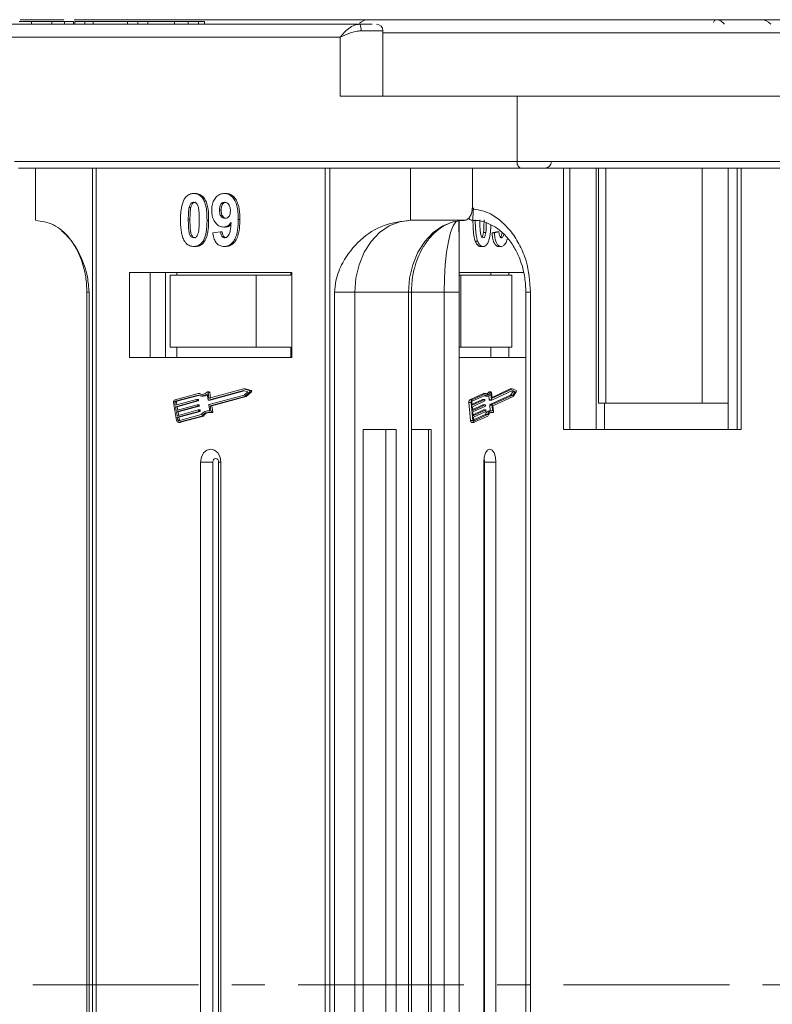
# Model space of a CAD drawing. Header units: millimetres. Extents: x 207 to 1682, y 260 to 1293.
# Tile 6 of 84: x 721 to 778, y 566 to 641. Entities that reach past the tile are written whole.
import ezdxf

# ---------------------------------------------------------------- set-up
doc = ezdxf.new("R2010")
doc.units = ezdxf.units.MM
doc.linetypes.add('CENTERX2', pattern=[20.32, 12.7, -2.54, 2.54, -2.54])

msp = doc.modelspace()

# ---------------------------------------------------------------- linework, layer by layer
at = {"color": 7, "linetype": 'Continuous', "lineweight": 15}
for p, q in [((720.596, 641.166), (723.944, 641.166)), ((724.731, 641.166), (747.994, 641.166)), ((747.996, 641.166), (748.046, 641.16)), ((777.298, 641.166), (777.285, 641.166)), ((746.611, 640.816), (707.273, 640.816)), ((721.474, 640.816), (721.474, 641.016)), ((723.028, 640.816), (723.028, 641.016)), ((724.003, 641.016), (724.003, 640.816)), ((724.683, 640.816), (724.683, 641.016)), ((724.796, 641.016), (724.796, 640.816)), ((724.796, 641.016), (725.542, 641.016)), ((725.542, 641.016), (725.542, 640.816)), ((725.542, 641.016), (726.189, 641.016)), ((726.189, 641.016), (726.189, 640.816)), ((726.189, 641.016), (728.825, 641.016)), ((728.825, 641.016), (728.825, 640.816)), ((728.825, 641.016), (729.621, 641.016)), ((729.621, 641.016), (729.621, 640.816)), ((729.621, 641.016), (730.367, 641.016)), ((730.367, 640.816), (730.367, 641.016)), ((730.367, 641.016), (732.408, 641.016)), ((732.408, 641.016), (732.408, 640.816)), ((733.464, 640.816), (733.464, 641.016)), ((733.464, 641.016), (734.251, 641.016)), ((734.251, 641.016), (734.251, 640.816)), ((734.726, 640.816), (734.726, 641.016)), ((748.374, 640.316), (746.69, 640.316)), ((748.374, 635.316), (748.374, 640.316)), ((706.643, 639.816), (745.112, 639.816)), ((745.112, 639.816), (745.112, 635.316)), ((779.531, 640.166), (748.374, 640.166)), ((745.112, 635.316), (758.638, 635.316)), ((779.765, 635.316), (758.638, 635.316)), ((758.638, 635.316), (758.638, 630.316)), ((758.638, 630.316), (720.168, 630.316)), ((720.483, 629.816), (758.953, 629.816)), ((721.781, 629.816), (721.781, 625.816)), ((726.134, 629.816), (726.134, 567.316)), ((726.432, 567.316), (726.432, 629.816)), ((743.952, 629.816), (743.952, 567.316)), ((744.305, 567.316), (744.305, 629.816)), ((750.495, 625.816), (750.495, 629.816)), ((755.225, 626.816), (755.225, 629.816)), ((795.194, 630.316), (758.638, 630.316)), ((762.185, 629.816), (762.185, 609.816)), ((762.674, 629.816), (762.674, 609.816)), ((764.708, 609.816), (764.708, 629.816)), ((764.882, 629.816), (764.882, 611.816)), ((765.436, 611.816), (765.436, 629.816)), ((772.808, 629.816), (772.808, 611.816)), ((774.797, 629.816), (774.797, 609.816)), ((775.498, 609.816), (775.498, 629.816)), ((775.807, 609.816), (775.807, 629.816)), ((733.892, 627.867), (734.018, 627.867)), ((736.241, 627.867), (736.367, 627.867)), ((733.54, 626.808), (733.666, 626.808)), ((735.861, 626.602), (735.988, 626.602)), ((733.474, 625.843), (733.6, 625.843)), ((735.032, 625.835), (734.906, 625.835)), ((736.182, 625.303), (736.308, 625.303)), ((737.42, 625.869), (737.294, 625.869)), ((754.594, 625.816), (750.495, 625.816)), ((754.215, 625.761), (754.215, 567.316)), ((735.344, 624.86), (735.941, 624.944)), ((735.941, 624.944), (736.067, 624.944)), ((756.073, 624.875), (756.251, 624.875)), ((757.077, 624.944), (756.724, 624.86)), ((756.902, 624.86), (756.724, 624.86)), ((756.902, 624.86), (757.255, 624.944)), ((757.255, 624.944), (757.077, 624.944)), ((733.892, 623.816), (734.018, 623.816)), ((734.599, 624.222), (734.725, 624.222)), ((736.196, 623.816), (736.322, 623.816)), ((755.624, 624.227), (755.446, 624.227)), ((756.043, 623.816), (755.866, 623.816)), ((757.405, 623.816), (757.228, 623.816)), ((741.4, 621.816), (728.983, 621.816)), ((728.983, 621.816), (728.983, 615.316)), ((730.56, 621.816), (730.56, 615.316)), ((731.72, 621.816), (731.72, 615.316)), ((732.083, 621.616), (732.083, 616.116)), ((738.679, 621.616), (732.083, 621.616)), ((732.601, 621.616), (732.601, 621.816)), ((738.679, 616.116), (738.679, 621.616)), ((738.679, 621.616), (741.314, 621.616)), ((741.314, 621.816), (741.314, 621.616)), ((741.4, 615.316), (741.4, 621.816)), ((759.148, 621.816), (754.215, 621.816)), ((754.215, 621.616), (754.344, 621.616)), ((754.344, 621.616), (754.344, 616.116)), ((758.242, 621.616), (754.344, 621.616)), ((756.646, 621.816), (756.646, 621.616)), ((758.007, 621.616), (758.007, 621.816)), ((758.242, 616.116), (758.242, 621.616)), ((725.713, 620.316), (725.713, 567.316)), ((725.713, 620.316), (725.873, 620.316)), ((725.873, 567.316), (725.873, 620.316)), ((744.676, 620.316), (744.676, 567.316)), ((746.226, 620.316), (744.676, 620.316)), ((750.326, 620.316), (746.226, 620.316)), ((746.226, 567.316), (746.226, 620.316)), ((750.326, 620.316), (750.326, 567.316)), ((750.326, 620.316), (750.55, 620.316)), ((750.55, 567.316), (750.55, 620.316)), ((753.055, 620.316), (750.55, 620.316)), ((753.055, 620.316), (754.213, 620.316)), ((753.055, 620.316), (753.055, 567.316)), ((754.213, 567.316), (754.213, 620.316)), ((759.314, 620.316), (759.314, 567.316)), ((759.314, 620.316), (759.683, 620.316)), ((759.683, 567.316), (759.683, 620.316)), ((738.679, 616.116), (732.083, 616.116)), ((732.601, 616.116), (732.601, 615.316)), ((741.314, 616.116), (738.679, 616.116)), ((741.314, 615.316), (741.314, 616.116)), ((754.344, 616.116), (754.215, 616.116)), ((758.242, 616.116), (754.344, 616.116)), ((756.646, 615.316), (756.646, 616.116)), ((758.007, 615.316), (758.007, 616.116)), ((728.983, 615.316), (741.4, 615.316)), ((754.215, 615.316), (759.314, 615.316)), ((734.226, 612.569), (732.458, 612.087)), ((734.217, 612.446), (732.476, 611.972)), ((732.603, 611.972), (734.264, 612.424)), ((734.352, 612.569), (734.226, 612.569)), ((734.982, 612.084), (734.909, 612.528)), ((735.066, 612.686), (734.94, 612.686)), ((735.052, 612.223), (734.984, 612.639)), ((734.984, 612.639), (735.11, 612.639)), ((737.695, 612.793), (735.009, 612.062)), ((735.066, 611.717), (737.752, 612.448)), ((737.695, 612.913), (735.079, 612.201)), ((735.178, 612.228), (735.11, 612.639)), ((735.135, 612.062), (737.761, 612.776)), ((738.161, 612.795), (737.695, 612.913)), ((737.821, 612.913), (737.695, 612.913)), ((738.038, 612.706), (737.695, 612.793)), ((737.752, 612.448), (738.038, 612.706)), ((737.789, 612.338), (738.178, 612.689)), ((738.287, 612.795), (737.821, 612.913)), ((737.915, 612.338), (738.304, 612.689)), ((738.287, 612.795), (738.161, 612.795)), ((738.178, 612.689), (738.304, 612.689)), ((756.063, 612.569), (755.018, 612.087)), ((756.241, 612.569), (755.196, 612.087)), ((756.236, 612.446), (755.207, 611.972)), ((756.063, 612.569), (756.241, 612.569)), ((756.469, 612.674), (756.646, 612.674)), ((756.663, 612.686), (756.485, 612.686)), ((758.147, 612.448), (756.559, 611.717)), ((756.688, 612.084), (756.645, 612.528)), ((756.729, 612.223), (756.689, 612.639)), ((758.291, 612.793), (756.704, 612.062)), ((758.113, 612.913), (756.725, 612.273)), ((756.737, 611.717), (758.325, 612.448)), ((758.291, 612.913), (756.745, 612.201)), ((758.113, 612.913), (758.291, 612.913)), ((758.316, 612.706), (758.147, 612.448)), ((758.147, 612.448), (758.325, 612.448)), ((758.206, 612.753), (758.316, 612.706)), ((758.567, 612.795), (758.291, 612.913)), ((758.494, 612.706), (758.291, 612.793)), ((758.316, 612.706), (758.494, 612.706)), ((758.325, 612.448), (758.494, 612.706)), ((758.347, 612.338), (758.577, 612.689)), ((732.352, 611.878), (732.578, 610.499)), ((732.441, 611.903), (732.479, 611.673)), ((732.567, 611.903), (732.441, 611.903)), ((732.476, 611.972), (732.603, 611.972)), ((732.479, 611.673), (734.095, 612.113)), ((734.114, 611.998), (732.498, 611.558)), ((732.545, 611.271), (734.161, 611.711)), ((732.6, 611.706), (732.567, 611.903)), ((732.624, 611.558), (734.24, 611.998)), ((734.226, 612.113), (734.1, 612.113)), ((734.24, 611.998), (734.114, 611.998)), ((734.122, 612.09), (734.132, 612.033)), ((734.248, 612.09), (734.122, 612.09)), ((734.258, 612.033), (734.132, 612.033)), ((734.292, 611.711), (734.166, 611.711)), ((734.188, 611.688), (734.197, 611.631)), ((734.314, 611.688), (734.188, 611.688)), ((734.258, 612.033), (734.248, 612.09)), ((734.324, 611.631), (734.314, 611.688)), ((734.5, 612.376), (734.626, 612.376)), ((735.004, 612.061), (735.13, 612.061)), ((735.135, 612.062), (735.009, 612.062)), ((735.121, 611.238), (735.048, 611.682)), ((735.163, 612.223), (735.052, 612.223)), ((735.151, 611.62), (737.789, 612.338)), ((735.277, 611.62), (737.915, 612.338)), ((737.915, 612.338), (737.789, 612.338)), ((754.956, 611.878), (755.089, 610.499)), ((754.956, 611.878), (755.134, 611.878)), ((755.196, 612.087), (755.018, 612.087)), ((755.134, 611.878), (755.267, 610.499)), ((755.186, 611.903), (755.208, 611.673)), ((755.986, 612.113), (755.201, 611.751)), ((755.208, 611.673), (756.164, 612.113)), ((756.175, 611.998), (755.22, 611.558)), ((756.025, 611.711), (755.24, 611.349)), ((755.247, 611.271), (756.203, 611.711)), ((755.986, 612.113), (756.164, 612.113)), ((756.166, 612.113), (755.989, 612.113)), ((756.025, 611.711), (756.203, 611.711)), ((756.205, 611.711), (756.028, 611.711)), ((756.18, 612.09), (756.185, 612.033)), ((756.219, 611.688), (756.224, 611.631)), ((756.225, 612.376), (756.403, 612.376)), ((756.48, 612.391), (756.51, 612.084)), ((756.51, 612.084), (756.688, 612.084)), ((756.523, 612.061), (756.701, 612.061)), ((756.549, 611.682), (756.591, 611.248)), ((756.549, 611.682), (756.727, 611.682)), ((756.559, 611.717), (756.737, 611.717)), ((756.77, 611.238), (756.727, 611.682)), ((756.74, 612.201), (756.745, 612.201)), ((756.788, 611.62), (758.347, 612.338)), ((764.882, 611.816), (765.436, 611.816)), ((765.339, 611.816), (765.339, 609.816)), ((772.808, 611.816), (765.436, 611.816)), ((772.808, 611.816), (774.797, 611.816)), ((732.498, 611.558), (732.545, 611.271)), ((732.624, 611.558), (732.498, 611.558)), ((734.18, 611.596), (732.564, 611.156)), ((732.564, 611.156), (732.611, 610.868)), ((732.69, 611.156), (732.564, 611.156)), ((732.611, 610.868), (734.227, 611.308)), ((732.666, 611.304), (732.624, 611.558)), ((734.246, 611.194), (732.63, 610.754)), ((732.69, 611.156), (734.306, 611.596)), ((732.732, 610.901), (732.69, 611.156)), ((732.721, 610.478), (734.462, 610.952)), ((732.756, 610.754), (734.372, 611.194)), ((734.306, 611.596), (734.18, 611.596)), ((734.324, 611.631), (734.197, 611.631)), ((734.358, 611.309), (734.232, 611.309)), ((734.372, 611.194), (734.246, 611.194)), ((734.254, 611.286), (734.263, 611.228)), ((734.254, 611.286), (734.38, 611.286)), ((734.39, 611.228), (734.263, 611.228)), ((734.39, 611.228), (734.38, 611.286)), ((735.119, 611.248), (735.01, 611.248)), ((735.224, 611.176), (735.151, 611.62)), ((735.277, 611.62), (735.151, 611.62)), ((735.18, 611.105), (735.306, 611.105)), ((735.35, 611.176), (735.224, 611.176)), ((735.35, 611.176), (735.277, 611.62)), ((755.22, 611.558), (755.247, 611.271)), ((756.214, 611.596), (755.259, 611.156)), ((755.259, 611.156), (755.286, 610.868)), ((756.064, 611.308), (755.279, 610.947)), ((755.286, 610.868), (756.242, 611.308)), ((756.253, 611.194), (755.298, 610.754)), ((756.203, 610.952), (755.318, 610.545)), ((755.352, 610.478), (756.38, 610.952)), ((756.064, 611.308), (756.242, 611.308)), ((756.244, 611.309), (756.067, 611.309)), ((756.203, 610.952), (756.38, 610.952)), ((756.258, 611.286), (756.263, 611.228)), ((756.704, 611.248), (756.527, 611.248)), ((756.621, 611.106), (756.627, 611.105)), ((756.798, 611.106), (756.621, 611.106)), ((756.627, 611.105), (756.805, 611.105)), ((756.831, 611.176), (756.788, 611.62)), ((732.63, 610.754), (732.667, 610.524)), ((732.756, 610.754), (732.63, 610.754)), ((732.667, 610.524), (732.793, 610.524)), ((732.712, 610.36), (732.838, 610.36)), ((732.74, 610.364), (734.508, 610.845)), ((732.866, 610.364), (732.74, 610.364)), ((732.793, 610.524), (732.756, 610.754)), ((732.866, 610.364), (734.635, 610.845)), ((734.635, 610.845), (734.508, 610.845)), ((755.267, 610.499), (755.089, 610.499)), ((755.168, 610.36), (755.346, 610.36)), ((755.298, 610.754), (755.32, 610.524)), ((755.341, 610.478), (755.352, 610.478)), ((755.363, 610.364), (756.408, 610.845)), ((746.857, 609.816), (746.857, 567.316)), ((749.38, 609.816), (746.857, 609.816)), ((748.604, 567.316), (748.604, 609.816)), ((749.38, 567.316), (749.38, 609.816)), ((752.076, 609.816), (750.55, 609.816)), ((751.872, 567.316), (751.872, 609.816)), ((752.076, 567.316), (752.076, 609.816)), ((762.185, 609.816), (775.807, 609.816)), ((734.416, 607.316), (734.416, 567.316)), ((734.416, 607.316), (735.349, 607.316)), ((735.349, 607.316), (735.349, 567.316)), ((735.791, 567.316), (735.791, 607.316)), ((735.968, 607.316), (735.791, 607.316)), ((735.968, 567.316), (735.968, 607.316)), ((756.101, 607.316), (756.101, 567.316)), ((757.018, 607.316), (756.157, 607.316)), ((756.157, 567.316), (756.157, 607.316)), ((757.018, 567.316), (757.018, 607.316)), ((725.713, 567.316), (725.713, 514.316)), ((725.873, 514.316), (725.873, 567.316)), ((726.134, 567.316), (726.134, 504.816)), ((726.432, 504.816), (726.432, 567.316)), ((734.416, 567.316), (734.416, 527.316)), ((735.349, 567.316), (735.349, 527.316)), ((735.791, 527.316), (735.791, 567.316)), ((735.968, 527.316), (735.968, 567.316)), ((743.952, 567.316), (743.952, 504.816)), ((744.305, 504.816), (744.305, 567.316)), ((744.676, 567.316), (744.676, 514.316)), ((746.226, 514.316), (746.226, 567.316)), ((746.857, 567.316), (746.857, 524.816)), ((748.604, 524.816), (748.604, 567.316)), ((749.38, 524.816), (749.38, 567.316)), ((750.326, 567.316), (750.326, 514.316)), ((750.55, 514.316), (750.55, 567.316)), ((751.872, 524.816), (751.872, 567.316)), ((752.076, 524.816), (752.076, 567.316)), ((753.055, 567.316), (753.055, 514.316)), ((754.213, 514.316), (754.213, 567.316)), ((754.215, 567.316), (754.215, 508.871)), ((756.101, 567.316), (756.101, 527.316)), ((756.157, 527.316), (756.157, 567.316)), ((757.018, 527.316), (757.018, 567.316)), ((759.314, 567.316), (759.314, 514.316)), ((759.683, 514.316), (759.683, 567.316))]:
    msp.add_line(p, q, dxfattribs=at)
at = {"color": 1, "linetype": 'CENTERX2', "lineweight": 13}
msp.add_line((1506.419, 567.316), (668.336, 567.316), dxfattribs=at)
at = {"color": 7, "linetype": 'Continuous', "lineweight": 15, "flags": 128}
for points in [[(747.994, 641.166), (748.047, 641.159), (748.073, 641.15)], [(773.837, 641.166), (773.806, 641.159), (773.776, 641.139), (773.748, 641.107), (773.724, 641.063), (773.704, 641.01), (773.689, 640.95), (773.688, 640.942)], [(773.84, 641.166), (773.809, 641.159), (773.778, 641.139), (773.751, 641.107), (773.726, 641.063), (773.706, 641.01), (773.691, 640.95), (773.69, 640.942)], [(758.638, 630.316), (758.644, 630.218), (758.662, 630.124), (758.691, 630.038), (758.73, 629.962), (758.778, 629.9), (758.832, 629.854), (758.891, 629.825), (758.953, 629.816)], [(746.226, 620.316), (746.308, 621.389), (746.551, 622.42), (746.946, 623.371), (747.476, 624.205), (748.123, 624.889), (748.861, 625.397), (749.662, 625.71), (750.495, 625.816)], [(754.594, 625.816), (753.761, 625.71), (752.961, 625.397), (752.223, 624.889), (751.576, 624.205), (751.045, 623.371), (750.651, 622.42), (750.408, 621.389), (750.326, 620.316)], [(754.18, 625.816), (753.96, 625.71), (753.749, 625.397), (753.555, 624.889), (753.384, 624.205), (753.245, 623.371), (753.141, 622.42), (753.077, 621.389), (753.055, 620.316)], [(734.912, 612.674), (734.922, 612.681), (734.933, 612.685), (734.944, 612.685), (734.955, 612.682), (734.966, 612.675), (734.974, 612.665), (734.98, 612.653), (734.984, 612.639)], [(756.646, 612.674), (756.602, 612.609), (756.554, 612.558), (756.503, 612.521), (756.45, 612.5), (756.397, 612.494), (756.343, 612.504), (756.291, 612.529), (756.241, 612.569)], [(756.646, 612.674), (756.652, 612.681), (756.659, 612.685), (756.666, 612.685), (756.672, 612.682), (756.678, 612.675), (756.683, 612.665), (756.687, 612.653), (756.689, 612.639)], [(735.13, 612.061), (735.131, 612.061), (735.135, 612.062)], [(755.989, 612.113), (755.989, 612.113), (755.986, 612.113)], [(756.028, 611.711), (756.028, 611.711), (756.025, 611.711)], [(756.164, 612.113), (756.166, 612.113), (756.169, 612.113), (756.171, 612.111), (756.174, 612.109), (756.176, 612.105), (756.178, 612.101), (756.179, 612.096), (756.18, 612.09)], [(756.203, 611.711), (756.205, 611.711), (756.208, 611.711), (756.21, 611.709), (756.213, 611.707), (756.215, 611.703), (756.217, 611.699), (756.218, 611.694), (756.219, 611.688)], [(756.51, 612.084), (756.511, 612.079), (756.512, 612.074), (756.514, 612.069), (756.516, 612.066), (756.518, 612.063), (756.521, 612.061), (756.523, 612.061)], [(756.704, 612.062), (756.701, 612.061), (756.699, 612.061), (756.696, 612.063), (756.694, 612.066), (756.692, 612.069), (756.69, 612.074), (756.689, 612.079), (756.688, 612.084)], [(756.745, 612.201), (756.743, 612.2), (756.74, 612.201), (756.738, 612.202), (756.735, 612.205), (756.733, 612.208), (756.731, 612.213), (756.73, 612.218), (756.729, 612.223)], [(735.224, 611.176), (735.225, 611.161), (735.223, 611.146), (735.218, 611.133), (735.211, 611.121), (735.202, 611.113), (735.192, 611.107), (735.18, 611.105), (735.169, 611.106)], [(735.306, 611.105), (735.306, 611.105), (735.318, 611.107), (735.328, 611.113), (735.337, 611.121), (735.345, 611.133), (735.349, 611.146), (735.351, 611.161), (735.35, 611.176)], [(756.067, 611.309), (756.067, 611.309), (756.064, 611.308)], [(756.242, 611.308), (756.244, 611.309), (756.247, 611.309), (756.249, 611.307), (756.252, 611.304), (756.254, 611.301), (756.255, 611.296), (756.257, 611.291), (756.258, 611.286)], [(756.38, 610.952), (756.42, 611.03), (756.463, 611.097), (756.51, 611.153), (756.559, 611.197), (756.611, 611.227), (756.664, 611.244), (756.717, 611.248), (756.77, 611.238)], [(756.798, 611.106), (756.746, 611.126), (756.692, 611.13), (756.639, 611.119), (756.587, 611.092), (756.537, 611.051), (756.49, 610.995), (756.446, 610.926), (756.408, 610.845)], [(756.831, 611.176), (756.831, 611.161), (756.83, 611.146), (756.828, 611.133), (756.823, 611.121), (756.818, 611.113), (756.812, 611.107), (756.805, 611.105), (756.798, 611.106)], [(732.838, 610.36), (732.84, 610.36), (732.866, 610.364)], [(755.089, 610.499), (755.094, 610.467), (755.102, 610.436), (755.112, 610.41), (755.124, 610.388), (755.138, 610.372), (755.154, 610.363), (755.168, 610.36)], [(755.363, 610.364), (755.347, 610.36), (755.331, 610.363), (755.316, 610.372), (755.302, 610.388), (755.29, 610.41), (755.28, 610.436), (755.272, 610.467), (755.267, 610.499)], [(755.32, 610.524), (755.321, 610.513), (755.324, 610.503), (755.327, 610.494), (755.331, 610.487), (755.336, 610.481), (755.341, 610.478), (755.347, 610.477), (755.352, 610.478)], [(735.968, 607.316), (735.909, 607.698), (735.74, 608.023), (735.489, 608.239), (735.192, 608.316), (734.895, 608.239), (734.643, 608.023), (734.475, 607.698), (734.416, 607.316)], [(757.018, 607.316), (756.983, 607.698), (756.884, 608.023), (756.735, 608.239), (756.559, 608.316), (756.384, 608.239), (756.235, 608.023), (756.136, 607.698), (756.101, 607.316)], [(735.791, 607.316), (735.774, 607.425), (735.726, 607.517), (735.655, 607.579), (735.57, 607.601), (735.485, 607.579), (735.414, 607.517), (735.366, 607.425), (735.349, 607.316)]]:
    msp.add_lwpolyline(points, dxfattribs=at)
at = {"color": 7, "linetype": 'Continuous', "lineweight": 15}
for centre, radius, start, end in [((747.265, 640.166), 1, 90, 132.80958), ((777.298, 640.166), 1, 40.5416, 90), ((745.839, 640.437), 0.859, 351.84461, 26.11022), ((747.874, 640.316), 0.5, 0, 90), ((760.77, 630.316), 0.5, 270, 0), ((734.502, 613.002), 0.625, 242.87791, 310.67442), ((734.502, 613.055), 0.559, 240.3608, 317.05481), ((734.632, 613.051), 0.558, 239.91275, 262.94027), ((734.623, 613.001), 0.624, 270.30287, 298.58567), ((735.061, 612.636), 0.0496, 3.20094, 84.28976), ((738.135, 612.736), 0.0644, 312.93971, 65.68289), ((738.261, 612.736), 0.0644, 312.93971, 65.68289), ((756.409, 612.644), 0.263, 228.76757, 333.96775), ((756.129, 612.851), 0.383, 298.89913, 332.40263), ((756.487, 612.666), 0.0201, 96.0082, 156.91643), ((758.502, 612.735), 0.088, 328.4171, 42.65237), ((732.527, 611.921), 0.18, 112.70639, 193.67636), ((732.5, 611.917), 0.06, 112.70639, 193.67636), ((732.626, 611.917), 0.06, 112.70639, 193.67636), ((734.098, 612.089), 0.0236, 1.77106, 98.23127), ((734.102, 612.026), 0.03, 292.70639, 13.67636), ((734.164, 611.687), 0.0236, 1.77106, 98.23127), ((734.224, 612.089), 0.0246, 2.84754, 84.64316), ((734.228, 612.026), 0.03, 292.70639, 13.67636), ((734.29, 611.687), 0.0246, 2.84754, 84.64316), ((735.006, 612.085), 0.0236, 181.77106, 278.23127), ((735.077, 611.689), 0.03, 112.70639, 193.67636), ((735.076, 612.224), 0.0236, 181.77106, 278.23127), ((755.174, 611.927), 0.223, 134.13938, 192.60398), ((755.351, 611.927), 0.223, 134.13938, 192.60398), ((755.259, 611.919), 0.0744, 134.13938, 192.60398), ((756.227, 612.599), 0.222, 244.55442, 269.67974), ((756.149, 612.025), 0.0372, 314.13938, 12.60398), ((756.585, 611.69), 0.0372, 134.13938, 192.60398), ((756.763, 611.69), 0.0372, 134.13938, 192.60398), ((734.168, 611.623), 0.03, 292.70639, 13.67636), ((734.23, 611.285), 0.0236, 1.77106, 98.23127), ((734.234, 611.221), 0.03, 292.70639, 13.67636), ((734.294, 611.623), 0.03, 292.70639, 13.67636), ((734.356, 611.285), 0.0246, 2.84754, 84.64316), ((734.36, 611.221), 0.03, 292.70639, 13.67636), ((735.019, 610.571), 0.675, 81.29756, 145.56926), ((735.013, 610.535), 0.592, 74.76687, 148.43558), ((735.168, 610.498), 0.637, 98.60405, 146.93735), ((756.614, 610.827), 0.43, 101.7635, 163.09332), ((756.188, 611.622), 0.0372, 314.13938, 12.60398), ((756.227, 611.22), 0.0372, 314.13938, 12.60398), ((732.72, 610.504), 0.142, 181.77106, 278.23127), ((732.715, 610.525), 0.0473, 181.77106, 278.23127), ((732.86, 610.534), 0.0669, 188.84592, 210.26662), ((755.709, 607.334), 0.448, 357.63598, 26.10231)]:
    msp.add_arc(centre, radius, start, end, dxfattribs=at)
for points, knots in [([(779.415, 641.166), (778.102, 641.166), (775.437, 641.166), (771.447, 641.166), (767.804, 641.166), (764.568, 641.166), (761.743, 641.166), (759.082, 641.166), (755.803, 641.166), (753.015, 641.166), (750.813, 641.166), (749.342, 641.166), (748.176, 641.166), (747.405, 641.166), (747.311, 641.166), (747.265, 641.166)], [0, 0, 0, 0, 0.077724, 0.157824, 0.240135, 0.304454, 0.368763, 0.43443, 0.500087, 0.631237, 0.695556, 0.759865, 0.842185, 0.922283, 1, 1, 1, 1]), ([(773.84, 641.166), (773.921, 641.158), (774.067, 641.145), (774.282, 641.041), (774.429, 640.929), (774.492, 640.834), (774.504, 640.816)], [0, 0, 0, 0, 0.3169129, 0.5762024, 0.9204282, 1, 1, 1, 1]), ([(721.474, 641.016), (721.41, 641.016), (721.282, 641.016), (721.109, 641.016), (720.95, 641.016), (720.806, 641.016), (720.666, 641.016), (720.577, 641.016), (720.532, 641.016)], [0, 0, 0, 0, 0.185429, 0.37219, 0.527708, 0.683877, 0.841678, 1, 1, 1, 1]), ([(723.028, 641.016), (722.906, 641.016), (722.662, 641.016), (722.17, 641.016), (721.761, 641.016), (721.504, 641.016), (721.474, 641.016)], [0, 0, 0, 0, 0.250896, 0.502166, 0.940512, 1, 1, 1, 1]), ([(724.003, 641.016), (723.961, 641.016), (723.876, 641.016), (723.734, 641.016), (723.58, 641.016), (723.41, 641.016), (723.228, 641.016), (723.095, 641.016), (723.028, 641.016)], [0, 0, 0, 0, 0.15395, 0.308181, 0.478699, 0.649961, 0.824203, 1, 1, 1, 1]), ([(724.672, 641.016), (724.656, 641.016), (724.616, 641.016), (724.304, 641.016), (724.058, 641.016), (724.003, 641.016)], [0, 0, 0, 0, 0.341559, 0.855383, 1, 1, 1, 1]), ([(733.53, 641.016), (733.459, 641.016), (733.347, 641.016), (733.159, 641.016), (732.991, 641.016), (732.713, 641.016), (732.541, 641.016), (732.408, 641.016)], [0, 0, 0, 0, 0.189329, 0.302222, 0.415612, 0.548732, 1, 1, 1, 1]), ([(734.716, 641.016), (734.719, 641.016), (734.746, 641.016), (734.613, 641.016), (734.393, 641.016), (734.251, 641.016)], [0, 0, 0, 0, 0.044526, 0.380948, 1, 1, 1, 1]), ([(745.112, 639.816), (745.203, 639.938), (745.383, 640.183), (745.757, 640.513), (746.18, 640.763), (746.473, 640.799), (746.611, 640.816)], [0, 0, 0, 0, 0.251131, 0.501805, 0.765641, 1, 1, 1, 1]), ([(746.69, 640.316), (746.557, 640.306), (746.264, 640.284), (745.696, 640.112), (745.341, 639.932), (745.112, 639.816)], [0, 0, 0, 0, 0.2270634, 0.5015869, 1, 1, 1, 1]), ([(758.953, 629.816), (760.024, 629.816), (762.199, 629.816), (765.868, 629.816), (769.523, 629.816), (773.054, 629.816), (776.377, 629.816), (779.758, 629.816), (783.163, 629.816), (786.533, 629.816), (789.804, 629.816), (792.942, 629.816), (794.895, 629.816), (795.862, 629.816)], [0, 0, 0, 0, 0.102291, 0.207754, 0.316188, 0.400947, 0.485719, 0.572281, 0.658858, 0.74542, 0.831996, 0.916755, 1, 1, 1, 1]), ([(759.128, 629.816), (759.277, 629.816), (759.792, 629.816), (760.377, 629.816), (760.795, 629.816), (760.729, 629.816), (760.713, 629.816)], [0, 0, 0, 0, 0.130998, 0.453819, 0.866698, 1, 1, 1, 1]), ([(733.184, 627.461), (733.218, 627.511), (733.288, 627.613), (733.419, 627.728), (733.566, 627.811), (733.697, 627.849), (733.807, 627.864), (733.863, 627.866), (733.892, 627.867)], [0, 0, 0, 0, 0.193776, 0.3936, 0.587864, 0.788908, 0.894169, 1, 1, 1, 1]), ([(733.892, 627.867), (733.996, 627.857), (734.208, 627.836), (734.481, 627.638), (734.692, 627.344), (734.887, 626.744), (734.898, 626.221), (734.906, 625.835)], [0, 0, 0, 0, 0.147566, 0.296688, 0.431278, 0.580404, 1, 1, 1, 1]), ([(735.032, 625.835), (735.03, 625.968), (735.024, 626.383), (734.967, 626.942), (734.765, 627.445), (734.52, 627.721), (734.255, 627.852), (734.084, 627.863), (734.018, 627.867)], [0, 0, 0, 0, 0.146492, 0.456833, 0.607465, 0.758652, 0.906291, 1, 1, 1, 1]), ([(735.265, 626.562), (735.271, 626.697), (735.283, 626.967), (735.412, 627.347), (735.629, 627.643), (735.917, 627.837), (736.13, 627.857), (736.241, 627.867)], [0, 0, 0, 0, 0.197927, 0.397728, 0.597413, 0.790584, 1, 1, 1, 1]), ([(736.241, 627.867), (736.346, 627.856), (736.557, 627.835), (736.836, 627.633), (737.062, 627.327), (737.249, 626.793), (737.291, 626.283), (737.294, 625.928), (737.294, 625.869)], [0, 0, 0, 0, 0.148288, 0.297745, 0.443713, 0.607791, 0.934708, 1, 1, 1, 1]), ([(737.42, 625.869), (737.418, 626.002), (737.411, 626.404), (737.34, 626.957), (737.116, 627.452), (736.85, 627.737), (736.581, 627.857), (736.419, 627.864), (736.367, 627.867)], [0, 0, 0, 0, 0.14727, 0.444077, 0.606206, 0.76876, 0.926459, 1, 1, 1, 1]), ([(732.877, 625.843), (732.878, 625.976), (732.882, 626.28), (732.938, 626.809), (733.047, 627.231), (733.17, 627.438), (733.184, 627.461)], [0, 0, 0, 0, 0.236731, 0.537555, 0.949668, 1, 1, 1, 1]), ([(733.474, 625.843), (733.474, 625.91), (733.475, 626.043), (733.479, 626.223), (733.487, 626.385), (733.498, 626.526), (733.512, 626.668), (733.531, 626.761), (733.54, 626.808)], [0, 0, 0, 0, 0.205942, 0.411959, 0.558149, 0.704502, 0.851801, 1, 1, 1, 1]), ([(733.54, 626.808), (733.558, 626.877), (733.588, 626.989), (733.672, 627.115), (733.768, 627.181), (733.845, 627.198), (733.887, 627.2), (733.892, 627.2)], [0, 0, 0, 0, 0.334804, 0.542561, 0.750382, 0.970721, 1, 1, 1, 1]), ([(733.6, 625.843), (733.6, 625.91), (733.601, 626.043), (733.605, 626.223), (733.613, 626.385), (733.624, 626.526), (733.639, 626.668), (733.657, 626.761), (733.666, 626.808)], [0, 0, 0, 0, 0.2059417, 0.4119594, 0.558149, 0.7045024, 0.8518015, 1, 1, 1, 1]), ([(733.666, 626.808), (733.685, 626.877), (733.714, 626.989), (733.798, 627.115), (733.894, 627.181), (733.971, 627.198), (734.013, 627.2), (734.018, 627.2)], [0, 0, 0, 0, 0.334804, 0.542561, 0.750382, 0.970721, 1, 1, 1, 1]), ([(733.892, 627.2), (733.936, 627.195), (734.015, 627.185), (734.117, 627.108), (734.205, 626.961), (734.279, 626.686), (734.306, 626.294), (734.308, 625.994), (734.309, 625.843)], [0, 0, 0, 0, 0.1046136, 0.1888141, 0.2735119, 0.444127, 0.7194809, 1, 1, 1, 1]), ([(735.861, 626.602), (735.865, 626.688), (735.87, 626.827), (735.927, 627.006), (736.012, 627.113), (736.123, 627.187), (736.206, 627.195), (736.253, 627.2)], [0, 0, 0, 0, 0.29132, 0.465539, 0.641632, 0.798664, 1, 1, 1, 1]), ([(735.988, 626.602), (735.991, 626.688), (735.996, 626.827), (736.054, 627.006), (736.138, 627.113), (736.249, 627.187), (736.332, 627.195), (736.379, 627.2)], [0, 0, 0, 0, 0.29132, 0.465539, 0.641632, 0.798664, 1, 1, 1, 1]), ([(736.253, 627.2), (736.305, 627.193), (736.412, 627.179), (736.547, 627.062), (736.646, 626.904), (736.691, 626.721), (736.695, 626.601), (736.697, 626.545)], [0, 0, 0, 0, 0.2079545, 0.4204057, 0.6273197, 0.8277075, 1, 1, 1, 1]), ([(755.225, 626.816), (755.218, 626.703), (755.204, 626.478), (755.095, 626.179), (754.935, 625.953), (754.758, 625.833), (754.64, 625.82), (754.594, 625.816)], [0, 0, 0, 0, 0.2146939, 0.4293877, 0.6440816, 0.8587754, 1, 1, 1, 1]), ([(755.309, 626.777), (755.308, 626.768), (755.289, 626.636), (755.279, 626.409), (755.267, 626.106), (755.266, 625.931), (755.266, 625.843)], [0, 0, 0, 0, 0.030672, 0.440828, 0.720024, 1, 1, 1, 1]), ([(736.182, 625.303), (736.076, 625.315), (735.865, 625.34), (735.593, 625.556), (735.386, 625.862), (735.278, 626.216), (735.269, 626.458), (735.265, 626.562)], [0, 0, 0, 0, 0.2101886, 0.4217733, 0.6236035, 0.8370344, 1, 1, 1, 1]), ([(736.282, 625.969), (736.23, 625.975), (736.132, 625.986), (736.006, 626.08), (735.919, 626.211), (735.869, 626.392), (735.864, 626.523), (735.861, 626.602)], [0, 0, 0, 0, 0.2139369, 0.3980753, 0.5830907, 0.7516657, 1, 1, 1, 1]), ([(736.409, 625.969), (736.356, 625.975), (736.258, 625.986), (736.132, 626.08), (736.045, 626.211), (735.995, 626.392), (735.99, 626.523), (735.988, 626.602)], [0, 0, 0, 0, 0.213937, 0.398075, 0.583091, 0.751666, 1, 1, 1, 1]), ([(736.697, 626.545), (736.694, 626.465), (736.688, 626.332), (736.621, 626.164), (736.527, 626.054), (736.411, 625.98), (736.325, 625.973), (736.282, 625.969)], [0, 0, 0, 0, 0.267394, 0.447214, 0.627122, 0.813065, 1, 1, 1, 1]), ([(754.932, 625.973), (754.933, 625.971), (754.987, 625.895), (755.108, 625.836), (755.224, 625.821), (755.27, 625.816)], [0, 0, 0, 0, 0.013477, 0.608558, 1, 1, 1, 1]), ([(759.683, 620.316), (759.616, 621.133), (759.512, 622.391), (758.883, 623.904), (758.232, 624.947), (757.423, 625.781), (756.409, 626.503), (755.61, 626.622), (755.152, 626.689)], [0, 0, 0, 0, 0.256427, 0.394466, 0.535435, 0.676403, 0.814442, 1, 1, 1, 1]), ([(725.873, 620.316), (725.845, 620.706), (725.774, 621.705), (725.246, 623.159), (724.368, 624.572), (723.173, 625.609), (722.243, 625.747), (721.781, 625.816)], [0, 0, 0, 0, 0.125713, 0.321276, 0.524466, 0.763484, 1, 1, 1, 1]), ([(733.181, 624.227), (733.151, 624.281), (733.089, 624.39), (733.005, 624.627), (732.935, 624.935), (732.897, 625.272), (732.879, 625.576), (732.878, 625.754), (732.877, 625.843)], [0, 0, 0, 0, 0.118441, 0.239346, 0.459593, 0.684925, 0.84224, 1, 1, 1, 1]), ([(733.892, 624.482), (733.839, 624.49), (733.753, 624.504), (733.654, 624.592), (733.572, 624.744), (733.501, 625.019), (733.478, 625.409), (733.475, 625.698), (733.474, 625.843)], [0, 0, 0, 0, 0.1253702, 0.2022903, 0.2791788, 0.4647576, 0.7305818, 1, 1, 1, 1]), ([(734.018, 624.482), (733.965, 624.49), (733.879, 624.504), (733.78, 624.592), (733.699, 624.744), (733.627, 625.019), (733.604, 625.409), (733.601, 625.698), (733.6, 625.843)], [0, 0, 0, 0, 0.1253702, 0.2022903, 0.2791788, 0.4647576, 0.7305818, 1, 1, 1, 1]), ([(734.309, 625.843), (734.309, 625.776), (734.308, 625.643), (734.304, 625.462), (734.296, 625.3), (734.285, 625.158), (734.271, 625.015), (734.252, 624.922), (734.243, 624.875)], [0, 0, 0, 0, 0.20527, 0.410616, 0.55715, 0.703844, 0.851471, 1, 1, 1, 1]), ([(734.906, 625.835), (734.905, 625.701), (734.901, 625.398), (734.846, 624.879), (734.738, 624.459), (734.617, 624.252), (734.599, 624.222)], [0, 0, 0, 0, 0.237281, 0.538591, 0.932677, 1, 1, 1, 1]), ([(734.725, 624.222), (734.756, 624.276), (734.817, 624.386), (734.901, 624.615), (734.969, 624.908), (735.01, 625.237), (735.029, 625.547), (735.031, 625.739), (735.032, 625.835)], [0, 0, 0, 0, 0.1185955, 0.239509, 0.4474582, 0.6599349, 0.8296845, 1, 1, 1, 1]), ([(736.743, 625.638), (736.707, 625.589), (736.634, 625.49), (736.52, 625.401), (736.422, 625.35), (736.345, 625.322), (736.264, 625.306), (736.209, 625.304), (736.182, 625.303)], [0, 0, 0, 0, 0.243491, 0.496266, 0.61821, 0.741704, 0.870158, 1, 1, 1, 1]), ([(737.294, 625.869), (737.292, 625.736), (737.285, 625.335), (737.215, 624.779), (736.999, 624.27), (736.73, 623.968), (736.443, 623.83), (736.262, 623.819), (736.196, 623.816)], [0, 0, 0, 0, 0.142337, 0.429127, 0.589943, 0.751205, 0.909895, 1, 1, 1, 1]), ([(736.273, 624.482), (736.314, 624.488), (736.398, 624.499), (736.516, 624.598), (736.626, 624.768), (736.711, 625.129), (736.73, 625.431), (736.743, 625.638)], [0, 0, 0, 0, 0.112015, 0.224355, 0.367768, 0.565827, 1, 1, 1, 1]), ([(736.308, 625.303), (736.36, 625.306), (736.466, 625.313), (736.592, 625.37), (736.678, 625.426), (736.712, 625.458), (736.726, 625.47)], [0, 0, 0, 0, 0.350042, 0.714081, 0.889215, 1, 1, 1, 1]), ([(736.322, 623.816), (736.427, 623.825), (736.637, 623.845), (736.923, 624.033), (737.159, 624.332), (737.357, 624.851), (737.414, 625.389), (737.419, 625.771), (737.42, 625.869)], [0, 0, 0, 0, 0.14324, 0.28761, 0.430449, 0.591135, 0.89544, 1, 1, 1, 1]), ([(750.495, 625.816), (749.802, 625.739), (748.417, 625.586), (746.575, 624.397), (745.361, 622.846), (744.759, 621.402), (744.699, 620.61), (744.676, 620.316)], [0, 0, 0, 0, 0.249096, 0.498243, 0.745205, 0.90541, 1, 1, 1, 1]), ([(750.55, 620.316), (750.571, 620.754), (750.601, 621.372), (750.799, 622.244), (751.031, 622.955), (751.404, 623.723), (751.885, 624.422), (752.47, 625.022), (753.148, 625.478), (753.867, 625.77), (754.358, 625.789), (754.593, 625.798)], [0, 0, 0, 0, 0.148038, 0.208687, 0.308372, 0.410909, 0.520223, 0.634378, 0.754186, 0.882345, 1, 1, 1, 1]), ([(754.213, 620.316), (754.213, 620.706), (754.213, 621.705), (754.208, 623.159), (754.201, 624.572), (754.191, 625.609), (754.184, 625.747), (754.18, 625.816)], [0, 0, 0, 0, 0.125713, 0.321276, 0.524466, 0.763484, 1, 1, 1, 1]), ([(755.266, 625.843), (755.267, 625.709), (755.269, 625.412), (755.299, 624.918), (755.357, 624.495), (755.429, 624.279), (755.446, 624.227)], [0, 0, 0, 0, 0.236804, 0.527926, 0.885584, 1, 1, 1, 1]), ([(755.303, 625.801), (755.34, 625.805), (755.704, 625.846), (756.345, 625.649), (757.176, 625.205), (757.868, 624.563), (758.433, 623.782), (758.828, 622.968), (759.086, 622.174), (759.271, 621.319), (759.298, 620.687), (759.314, 620.316)], [0, 0, 0, 0, 0.018663, 0.183534, 0.322464, 0.454006, 0.578128, 0.697995, 0.785053, 0.873617, 1, 1, 1, 1]), ([(755.624, 624.227), (755.606, 624.281), (755.569, 624.39), (755.52, 624.627), (755.478, 624.935), (755.455, 625.272), (755.445, 625.576), (755.444, 625.754), (755.444, 625.843)], [0, 0, 0, 0, 0.1184406, 0.2393457, 0.4595932, 0.6849248, 0.8422399, 1, 1, 1, 1]), ([(756.043, 624.482), (756.012, 624.49), (755.961, 624.504), (755.903, 624.592), (755.855, 624.744), (755.812, 625.019), (755.799, 625.409), (755.797, 625.698), (755.796, 625.843)], [0, 0, 0, 0, 0.12537, 0.20229, 0.279179, 0.464758, 0.730582, 1, 1, 1, 1]), ([(756.113, 625.843), (756.112, 625.776), (756.112, 625.643), (756.109, 625.462), (756.105, 625.3), (756.098, 625.158), (756.09, 625.015), (756.079, 624.922), (756.073, 624.875)], [0, 0, 0, 0, 0.20527, 0.410616, 0.55715, 0.703844, 0.851471, 1, 1, 1, 1]), ([(756.289, 625.619), (756.288, 625.56), (756.287, 625.454), (756.282, 625.3), (756.276, 625.158), (756.267, 625.015), (756.256, 624.922), (756.251, 624.875)], [0, 0, 0, 0, 0.234614, 0.4249053, 0.6154058, 0.8071172, 1, 1, 1, 1]), ([(756.637, 625.458), (756.637, 625.45), (756.634, 625.273), (756.606, 624.88), (756.544, 624.459), (756.472, 624.252), (756.462, 624.222)], [0, 0, 0, 0, 0.017539, 0.405657, 0.913282, 1, 1, 1, 1]), ([(723.769, 625.016), (723.928, 624.882), (724.299, 624.568), (724.8, 623.861), (725.206, 623.049), (725.47, 622.247), (725.666, 621.367), (725.695, 620.713), (725.713, 620.316)], [0, 0, 0, 0, 0.141854, 0.332436, 0.52172, 0.659442, 0.792921, 1, 1, 1, 1]), ([(734.243, 624.875), (734.225, 624.806), (734.195, 624.694), (734.112, 624.569), (734.017, 624.503), (733.94, 624.485), (733.898, 624.483), (733.892, 624.482)], [0, 0, 0, 0, 0.333678, 0.540413, 0.747264, 0.961209, 1, 1, 1, 1]), ([(736.196, 623.816), (736.091, 623.827), (735.9, 623.847), (735.657, 624.029), (735.468, 624.309), (735.38, 624.606), (735.352, 624.806), (735.344, 624.86)], [0, 0, 0, 0, 0.242788, 0.438865, 0.634801, 0.900936, 1, 1, 1, 1]), ([(735.941, 624.944), (735.952, 624.864), (735.968, 624.741), (736.037, 624.597), (736.118, 624.519), (736.201, 624.486), (736.253, 624.483), (736.273, 624.482)], [0, 0, 0, 0, 0.344714, 0.529059, 0.714209, 0.892196, 1, 1, 1, 1]), ([(736.399, 624.482), (736.358, 624.487), (736.284, 624.494), (736.191, 624.565), (736.117, 624.679), (736.081, 624.814), (736.071, 624.91), (736.067, 624.944)], [0, 0, 0, 0, 0.22512, 0.403573, 0.582229, 0.853106, 1, 1, 1, 1]), ([(756.073, 624.875), (756.062, 624.806), (756.045, 624.696), (756, 624.575), (755.967, 624.541), (755.953, 624.526)], [0, 0, 0, 0, 0.478772, 0.775402, 1, 1, 1, 1]), ([(756.251, 624.875), (756.24, 624.806), (756.223, 624.694), (756.174, 624.569), (756.118, 624.503), (756.072, 624.485), (756.047, 624.483), (756.043, 624.482)], [0, 0, 0, 0, 0.333678, 0.540413, 0.747264, 0.961209, 1, 1, 1, 1]), ([(756.724, 624.86), (756.737, 624.728), (756.762, 624.463), (756.86, 624.119), (756.999, 623.899), (757.128, 623.823), (757.202, 623.817), (757.228, 623.816)], [0, 0, 0, 0, 0.241108, 0.485042, 0.708171, 0.901152, 1, 1, 1, 1]), ([(757.405, 623.816), (757.343, 623.827), (757.23, 623.847), (757.086, 624.029), (756.975, 624.309), (756.923, 624.606), (756.906, 624.806), (756.902, 624.86)], [0, 0, 0, 0, 0.242788, 0.438865, 0.634801, 0.900936, 1, 1, 1, 1]), ([(757.255, 624.944), (757.261, 624.864), (757.27, 624.741), (757.312, 624.597), (757.359, 624.519), (757.408, 624.486), (757.439, 624.483), (757.451, 624.482)], [0, 0, 0, 0, 0.344714, 0.529059, 0.714209, 0.892196, 1, 1, 1, 1]), ([(757.492, 624.865), (757.479, 624.803), (757.452, 624.677), (757.401, 624.561), (757.365, 624.533), (757.359, 624.529)], [0, 0, 0, 0, 0.448287, 0.919962, 1, 1, 1, 1]), ([(757.451, 624.482), (757.475, 624.488), (757.525, 624.499), (757.592, 624.59), (757.622, 624.682), (757.638, 624.73)], [0, 0, 0, 0, 0.322978, 0.64689, 1, 1, 1, 1]), ([(733.892, 623.816), (733.84, 623.818), (733.735, 623.822), (733.581, 623.866), (733.434, 623.944), (733.321, 624.043), (733.238, 624.141), (733.2, 624.198), (733.181, 624.227)], [0, 0, 0, 0, 0.192635, 0.388697, 0.582015, 0.783044, 0.890959, 1, 1, 1, 1]), ([(734.599, 624.222), (734.565, 624.172), (734.495, 624.07), (734.364, 623.954), (734.217, 623.871), (734.086, 623.833), (733.976, 623.818), (733.92, 623.816), (733.892, 623.816)], [0, 0, 0, 0, 0.193769, 0.393564, 0.587886, 0.789131, 0.894283, 1, 1, 1, 1]), ([(734.018, 623.816), (734.069, 623.818), (734.174, 623.823), (734.328, 623.865), (734.475, 623.943), (734.588, 624.04), (734.67, 624.138), (734.707, 624.194), (734.725, 624.222)], [0, 0, 0, 0, 0.193594, 0.390501, 0.584817, 0.78683, 0.892868, 1, 1, 1, 1]), ([(755.446, 624.227), (755.466, 624.177), (755.508, 624.075), (755.584, 623.957), (755.671, 623.874), (755.749, 623.834), (755.814, 623.818), (755.848, 623.816), (755.866, 623.816)], [0, 0, 0, 0, 0.192802, 0.391164, 0.584557, 0.784851, 0.892113, 1, 1, 1, 1]), ([(756.043, 623.816), (756.013, 623.818), (755.951, 623.822), (755.86, 623.866), (755.773, 623.944), (755.706, 624.043), (755.657, 624.141), (755.635, 624.198), (755.624, 624.227)], [0, 0, 0, 0, 0.192635, 0.388697, 0.582015, 0.783044, 0.890959, 1, 1, 1, 1]), ([(756.462, 624.222), (756.441, 624.172), (756.4, 624.07), (756.322, 623.954), (756.236, 623.871), (756.158, 623.833), (756.093, 623.818), (756.06, 623.816), (756.043, 623.816)], [0, 0, 0, 0, 0.193769, 0.393564, 0.587886, 0.789131, 0.894283, 1, 1, 1, 1]), ([(757.913, 624.452), (757.9, 624.395), (757.855, 624.204), (757.719, 623.97), (757.551, 623.83), (757.444, 623.819), (757.405, 623.816)], [0, 0, 0, 0, 0.141197, 0.478937, 0.811288, 1, 1, 1, 1])]:
    msp.add_open_spline(points, degree=3, knots=knots, dxfattribs=at)
msp.add_open_spline([(746.611, 640.816), (746.79, 640.816), (747.148, 640.816), (747.408, 640.816), (747.538, 640.816)], degree=3, dxfattribs=at)

doc.saveas('drawing.dxf')
